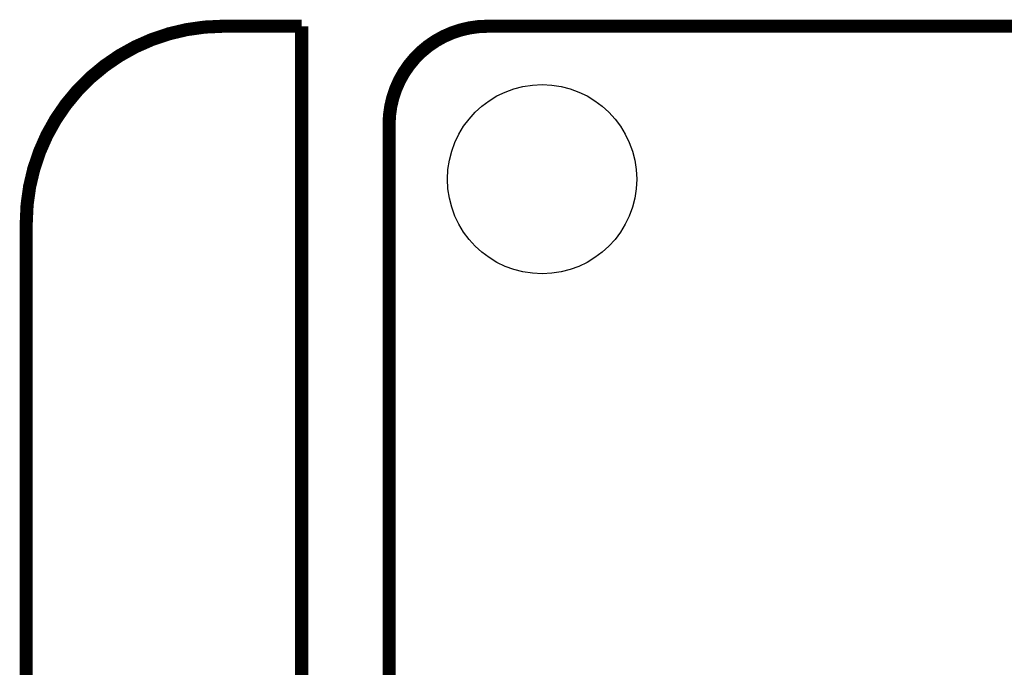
# Model space of a CAD drawing. Extents: x -0.05 to 0.95, y -0.15 to 1.54.
# Tile 20 of 27: x -0.05 to 0.4, y 1.25 to 1.54. Entities that reach past the tile are written whole.
import ezdxf

# ---------------------------------------------------------------- set-up
doc = ezdxf.new("R2010")
doc.units = 0
doc.layers.get('0').update_dxf_attribs({"linetype": 'CONTINUOUS'})
doc.layers.add('AMBIENT_26_CLICK_V100_GKO', color=5, linetype='CONTINUOUS')
doc.layers.add('AMBIENT_26_CLICK_V100_GTS', color=12, linetype='CONTINUOUS')

# ---------------------------------------------------------------- blocks, each defined once
blk = doc.blocks.new('ROUND_2')
blk.add_circle((0, 0), 0.0433)

msp = doc.modelspace()

# ---------------------------------------------------------------- linework, layer by layer
at = {"layer": 'AMBIENT_26_CLICK_V100_GKO', "const_width": 0.006}
for points in [[(0.04, 1.54, 0.414214), (-0.05, 1.45)], [(0.161, 1.54, 0.414214), (0.116, 1.495)]]:
    msp.add_lwpolyline(points, format="xyb", dxfattribs=at)
for points in [[(0.04, 1.54), (0.076, 1.54)], [(0.076, 0.9764), (0.076, 1.54)], [(0.161, 1.54), (0.741, 1.54)], [(0.116, 1), (0.116, 1.495)], [(-0.05, -0.15), (-0.05, 1.45)]]:
    msp.add_lwpolyline(points, dxfattribs=at)

# ---------------------------------------------------------------- block references
at = {"layer": 'AMBIENT_26_CLICK_V100_GTS'}
msp.add_blockref('ROUND_2', (0.186, 1.47), dxfattribs=at)

doc.saveas('drawing.dxf')
